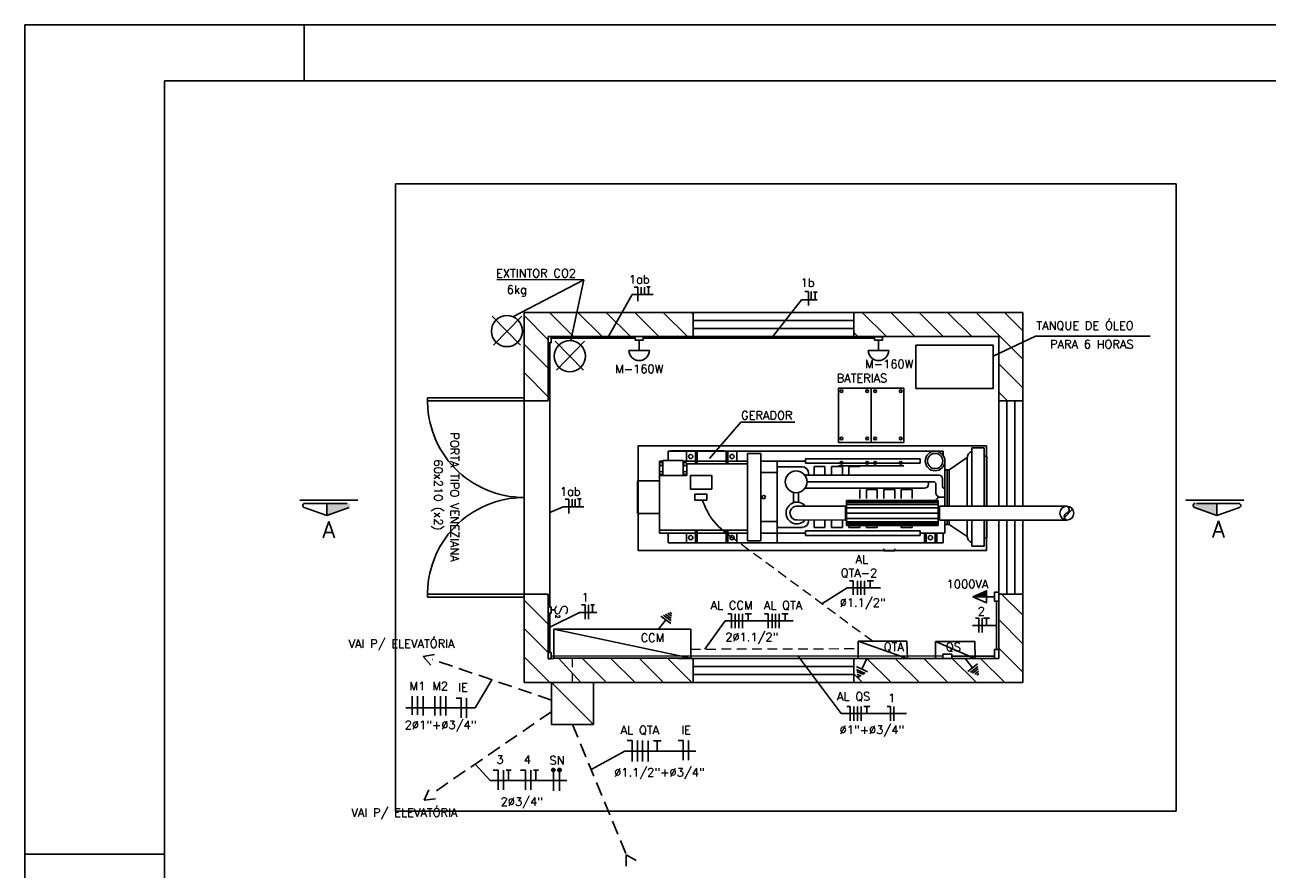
# Model space of a CAD drawing. Header units: millimetres. Extents: x 486.9 to 528.9, y 411.1 to 440.8.
# Tile 2 of 4: x 486.9 to 509.2, y 425.6 to 440.8. Entities that reach past the tile are written whole.
import ezdxf
from ezdxf.enums import TextEntityAlignment as Align

# ---------------------------------------------------------------- set-up
doc = ezdxf.new("R2010")
doc.units = ezdxf.units.MM
doc.linetypes.add('CONTINUO', pattern=[0])
doc.linetypes.add('HIDDEN', pattern=[0.375, 0.25, -0.125])
for name, color, linetype in [('004', 2, 'Continuous'), ('EGERA240C', 240, 'Continuous'), ('ELE-DUTO', 8, 'Continuous'), ('ELE_CIR', 2, 'HIDDEN'), ('ELE_TX_CIR', 2, 'Continuous'), ('EPTOS200C', 8, 'Continuous'), ('ETXT004', 4, 'Continuous'), ('LGROSSA', 5, 'Continuous'), ('LMEDIA', 4, 'Continuous'), ('PADRÃO', 4, 'Continuous')]:
    doc.layers.add(name, color=color, linetype=linetype)
doc.styles.add('ROMAND', font='ROMANS.SHX', dxfattribs={"oblique": 15, "height": 800})
doc.styles.add('ROMANS', font='romans')

msp = doc.modelspace()

# ---------------------------------------------------------------- hatches: boundary and pattern name
h = msp.add_hatch(color=7)
h.dxf.hatch_style = 1
h.paths.add_polyline_path([(492.345, 431.97), (492.345, 432.185), (492.734, 432.186, -0.841128), (492.746, 432.114)])
h = msp.add_hatch(color=7)
h.dxf.hatch_style = 1
h.paths.add_polyline_path([(508.284, 431.97), (508.284, 432.185), (507.895, 432.186, 0.841128), (507.883, 432.114)])
at = {"layer": 'EGERA240C', "linetype": 'Continuous'}
h = msp.add_hatch(dxfattribs=at)
h.set_pattern_fill('_U', scale=0.181534, angle=315.01, style=0, pattern_type=0)
h.set_pattern_definition([(44.99, (612.66135, 406.30141), (0.12834117, -0.12838598), [])])
h.paths.add_polyline_path([(505.596, 431.888, -0.711559), (505.596, 432.012, 0.580274), (505.616, 432.119), (505.596, 432.137, -0.414214), (505.72, 432.012, -0.414214)])
at = {"layer": 'ELE_CIR'}
h = msp.add_hatch(color=2, dxfattribs=at)
h.paths.add_polyline_path([(496.374, 427.411, 1), (496.433, 427.411, 1)])
h.paths.add_polyline_path([(496.543, 427.411, 1), (496.484, 427.411, 1)])
at = {"layer": 'EPTOS200C'}
msp.add_hatch(color=256, dxfattribs=at).paths.add_polyline_path([(504.16, 430.623), (504.16, 430.514), (503.916, 430.514)])

# ---------------------------------------------------------------- linework, layer by layer
at = {"color": 7}
for p, q in [((493.575, 426.674), (493.575, 437.909)), ((493.575, 437.909), (493.575, 426.674)), ((493.575, 437.909), (493.575, 426.674)), ((493.575, 437.909), (507.556, 437.909)), ((493.575, 426.674), (493.575, 437.909)), ((493.575, 437.909), (507.556, 437.909)), ((507.556, 437.909), (507.556, 426.674)), ((507.556, 426.674), (507.556, 437.909)), ((495.879, 434.02), (495.879, 435.604)), ((495.879, 435.604), (498.904, 435.604)), ((496.332, 435.604), (496.765, 435.172)), ((496.842, 435.604), (497.274, 435.172)), ((497.351, 435.604), (497.783, 435.172)), ((497.86, 435.604), (498.292, 435.172)), ((498.369, 435.604), (498.802, 435.172)), ((498.879, 435.604), (498.904, 435.579)), ((498.904, 435.604), (498.904, 435.172)), ((498.904, 435.604), (501.785, 435.604)), ((501.785, 435.604), (501.785, 435.172)), ((501.785, 435.604), (504.81, 435.604)), ((501.934, 435.604), (502.366, 435.172)), ((502.443, 435.604), (502.876, 435.172)), ((502.953, 435.604), (503.385, 435.172)), ((503.462, 435.604), (503.894, 435.172)), ((503.971, 435.604), (504.81, 434.766)), ((504.481, 435.604), (504.81, 435.275)), ((504.81, 434.02), (504.81, 435.604)), ((495.307, 435.541), (495.813, 435.017)), ((495.837, 435.541), (495.33, 435.017)), ((495.879, 435.548), (496.312, 435.116)), ((498.904, 435.46), (501.785, 435.46)), ((496.312, 434.02), (496.312, 435.172)), ((496.312, 435.172), (498.904, 435.172)), ((498.904, 435.316), (501.785, 435.316)), ((498.904, 435.172), (501.785, 435.172)), ((501.785, 435.244), (501.857, 435.172)), ((501.785, 435.172), (504.378, 435.172)), ((504.378, 434.02), (504.378, 435.172)), ((495.879, 435.039), (496.312, 434.607)), ((496.433, 435.093), (496.94, 434.569)), ((496.963, 435.093), (496.457, 434.569)), ((504.378, 434.688), (504.81, 434.256)), ((495.879, 434.529), (496.312, 434.097)), ((501.506, 434.252), (501.506, 433.275)), ((502.678, 434.252), (501.506, 434.252)), ((502.092, 434.252), (502.092, 433.275)), ((502.678, 434.252), (502.678, 433.275)), ((495.879, 434.02), (494.151, 434.02)), ((495.879, 434.077), (494.152, 434.077)), ((495.879, 430.563), (495.879, 434.02)), ((495.879, 434.02), (496.312, 434.02)), ((504.378, 434.179), (504.537, 434.02)), ((504.378, 432.137), (504.378, 434.02)), ((504.378, 434.02), (504.81, 434.02)), ((504.522, 432.137), (504.522, 434.02)), ((504.666, 432.137), (504.666, 434.02)), ((504.81, 432.137), (504.81, 434.02)), ((498.457, 433.121), (498.457, 432.953)), ((503.38, 433.121), (498.457, 433.121)), ((498.789, 433.121), (498.789, 432.945)), ((498.945, 433.121), (498.945, 432.894)), ((498.976, 433.121), (498.976, 432.894)), ((499.499, 433.121), (499.499, 432.894)), ((499.529, 433.121), (499.529, 432.894)), ((499.686, 433.121), (499.686, 432.945)), ((502.678, 433.275), (501.506, 433.275)), ((503.38, 433.121), (503.38, 433.05)), ((504.119, 433.179), (503.895, 433.179)), ((503.895, 433.179), (503.895, 432.137)), ((498.361, 432.945), (498.301, 432.945)), ((498.301, 432.945), (498.301, 431.655)), ((498.361, 432.953), (498.361, 432.683)), ((498.729, 432.953), (498.361, 432.953)), ((498.729, 432.953), (498.729, 432.683)), ((498.945, 432.945), (498.729, 432.945)), ((499.881, 432.894), (498.79, 432.894)), ((498.79, 432.894), (498.79, 432.683)), ((499.499, 432.945), (498.976, 432.945)), ((499.881, 432.945), (499.529, 432.945)), ((500.116, 433.082), (499.881, 433.082)), ((499.881, 433.082), (499.881, 431.518)), ((500.116, 433.082), (500.116, 431.518)), ((500.92, 432.945), (500.116, 432.945)), ((500.409, 431.479), (500.409, 432.945)), ((500.92, 432.986), (500.92, 432.904)), ((502.973, 432.986), (500.92, 432.986)), ((502.973, 432.904), (500.92, 432.904)), ((502.973, 432.986), (502.973, 432.904)), ((503.415, 432.945), (503.415, 432.137)), ((503.492, 432.788), (503.812, 433.008)), ((503.812, 433.008), (503.812, 432.137)), ((498.79, 432.683), (498.301, 432.683)), ((500.409, 432.74), (500.116, 432.74)), ((500.857, 432.842), (500.409, 432.842)), ((503.311, 432.691), (500.906, 432.691)), ((500.974, 432.725), (500.974, 432.691)), ((501.07, 432.847), (501.07, 432.691)), ((501.265, 432.847), (501.07, 432.847)), ((501.265, 432.847), (501.265, 432.691)), ((501.382, 432.847), (501.382, 432.691)), ((501.578, 432.847), (501.382, 432.847)), ((502.678, 432.859), (501.506, 432.859)), ((501.578, 432.847), (501.578, 432.691)), ((501.695, 432.847), (501.695, 432.691)), ((501.891, 432.847), (501.695, 432.847)), ((503.492, 432.788), (503.415, 432.788)), ((503.453, 432.788), (503.453, 432.137)), ((503.492, 432.788), (503.492, 432.137)), ((498.301, 432.593), (497.91, 432.593)), ((497.91, 432.593), (497.91, 432.007)), ((503.044, 432.456), (500.906, 432.456)), ((503.214, 432.573), (500.945, 432.573)), ((503.122, 432.534), (503.122, 432.573)), ((503.253, 432.534), (503.253, 432.378)), ((503.37, 432.632), (503.37, 432.495)), ((503.415, 432.456), (503.409, 432.456)), ((492.904, 432.246), (491.865, 432.246)), ((492.904, 432.246), (491.865, 432.246)), ((500.705, 432.383), (500.705, 432.216)), ((500.795, 432.383), (500.795, 432.216)), ((501.654, 431.789), (501.654, 432.236)), ((501.654, 432.236), (503.295, 432.236)), ((501.654, 432.223), (503.295, 432.223)), ((501.891, 432.432), (501.891, 432.275)), ((502.008, 432.432), (502.008, 432.275)), ((502.203, 432.432), (502.008, 432.432)), ((502.203, 432.432), (502.203, 432.275)), ((502.32, 432.432), (502.32, 432.275)), ((502.516, 432.432), (502.32, 432.432)), ((502.516, 432.432), (502.516, 432.275)), ((502.633, 432.432), (502.633, 432.275)), ((502.829, 432.432), (502.633, 432.432)), ((502.829, 432.432), (502.829, 432.275)), ((503.295, 431.789), (503.295, 432.236)), ((503.415, 432.3), (503.331, 432.3)), ((507.725, 432.246), (508.764, 432.246)), ((507.725, 432.246), (508.764, 432.246)), ((492.345, 431.97), (491.943, 432.113)), ((491.955, 432.185), (492.709, 432.185)), ((492.345, 431.97), (492.345, 432.185)), ((492.746, 432.114), (492.345, 431.97)), ((498.301, 432.007), (497.91, 432.007)), ((500.787, 432.137), (501.635, 432.137)), ((501.635, 431.888), (501.635, 432.137)), ((501.654, 432.2), (503.295, 432.2)), ((501.654, 432.168), (503.295, 432.168)), ((501.654, 432.109), (503.295, 432.109)), ((501.654, 432.011), (503.295, 432.011)), ((505.596, 432.137), (503.315, 432.137)), ((503.315, 431.888), (503.315, 432.137)), ((503.415, 432.143), (503.409, 432.143)), ((507.883, 432.114), (508.284, 431.97)), ((508.674, 432.185), (507.92, 432.185)), ((508.284, 431.97), (508.284, 432.185)), ((508.284, 431.97), (508.686, 432.113)), ((500.409, 431.86), (500.116, 431.86)), ((500.764, 431.889), (501.635, 431.888)), ((500.974, 431.875), (500.974, 431.889)), ((501.07, 431.753), (501.07, 431.889)), ((501.265, 431.753), (501.265, 431.889)), ((501.382, 431.753), (501.382, 431.889)), ((501.578, 431.753), (501.578, 431.888)), ((501.654, 431.916), (503.295, 431.916)), ((501.654, 431.857), (503.295, 431.857)), ((501.654, 431.825), (503.295, 431.825)), ((501.654, 431.802), (503.295, 431.802)), ((501.654, 431.789), (503.295, 431.789)), ((501.695, 431.753), (501.695, 431.789)), ((501.891, 431.753), (501.891, 431.789)), ((502.008, 431.753), (502.008, 431.789)), ((502.203, 431.753), (502.203, 431.789)), ((502.633, 431.753), (502.633, 431.789)), ((502.829, 431.753), (502.829, 431.789)), ((505.596, 431.888), (503.315, 431.888)), ((503.415, 431.888), (503.415, 431.655)), ((503.492, 431.811), (503.415, 431.811)), ((503.453, 431.888), (503.453, 431.811)), ((503.492, 431.888), (503.492, 431.811)), ((503.492, 431.811), (503.812, 431.592)), ((503.812, 431.888), (503.812, 431.592)), ((503.895, 431.888), (503.895, 431.42)), ((504.378, 431.721), (504.378, 431.888)), ((504.378, 430.563), (504.378, 431.888)), ((504.81, 431.721), (504.81, 431.888)), ((504.81, 430.563), (504.81, 431.888)), ((499.881, 431.706), (498.301, 431.706)), ((498.945, 431.655), (498.301, 431.655)), ((498.457, 431.655), (498.457, 431.479)), ((498.789, 431.479), (498.789, 431.655)), ((498.945, 431.479), (498.945, 431.706)), ((498.976, 431.479), (498.976, 431.706)), ((499.499, 431.655), (498.976, 431.655)), ((499.499, 431.479), (499.499, 431.706)), ((499.529, 431.479), (499.529, 431.706)), ((499.881, 431.655), (499.529, 431.655)), ((499.686, 431.479), (499.686, 431.655)), ((500.409, 431.655), (500.116, 431.655)), ((500.857, 431.757), (500.409, 431.757)), ((500.92, 431.655), (500.409, 431.655)), ((500.92, 431.614), (500.92, 431.696)), ((502.973, 431.696), (500.92, 431.696)), ((502.973, 431.614), (500.92, 431.614)), ((501.265, 431.753), (501.07, 431.753)), ((501.578, 431.753), (501.382, 431.753)), ((501.891, 431.753), (501.695, 431.753)), ((502.203, 431.753), (502.008, 431.753)), ((502.829, 431.753), (502.633, 431.753)), ((502.973, 431.614), (502.973, 431.696)), ((502.973, 431.655), (503.415, 431.655)), ((503.05, 431.479), (503.05, 431.655)), ((503.08, 431.479), (503.08, 431.655)), ((503.237, 431.479), (503.237, 431.655)), ((503.267, 431.479), (503.267, 431.655)), ((503.38, 431.479), (503.38, 431.655)), ((500.409, 431.479), (498.457, 431.479)), ((500.116, 431.518), (499.881, 431.518)), ((503.38, 431.479), (500.409, 431.479)), ((502.32, 431.337), (502.32, 431.374)), ((502.516, 431.337), (502.32, 431.337)), ((502.516, 431.337), (502.516, 431.374)), ((504.119, 431.42), (503.895, 431.42)), ((495.879, 430.563), (494.151, 430.563)), ((495.879, 430.505), (494.152, 430.505)), ((495.879, 430.563), (496.312, 430.563)), ((495.879, 428.978), (495.879, 430.563)), ((495.879, 430.455), (496.312, 430.023)), ((496.281, 430.563), (496.312, 430.533)), ((496.312, 429.41), (496.312, 430.563)), ((504.429, 430.563), (504.81, 430.182)), ((504.378, 430.105), (504.81, 429.673)), ((495.879, 429.946), (496.312, 429.514)), ((504.378, 429.596), (504.81, 429.164)), ((495.879, 429.437), (496.338, 428.978)), ((496.312, 429.41), (496.414, 429.41)), ((496.503, 429.411), (496.894, 428.978)), ((496.924, 429.41), (497.356, 428.978)), ((497.434, 429.41), (497.866, 428.978)), ((497.943, 429.41), (498.375, 428.978)), ((498.452, 429.41), (498.884, 428.978)), ((498.645, 429.41), (498.904, 429.41)), ((498.904, 428.978), (498.904, 429.41)), ((498.904, 429.41), (501.785, 429.41)), ((501.785, 428.978), (501.785, 429.41)), ((502.017, 429.41), (502.449, 428.978)), ((502.526, 429.41), (502.958, 428.978)), ((503.035, 429.41), (503.467, 428.978)), ((503.545, 429.41), (503.977, 428.978)), ((504.054, 429.41), (504.486, 428.978)), ((498.904, 429.266), (501.785, 429.266)), ((498.904, 429.122), (501.785, 429.122)), ((501.785, 429.133), (501.94, 428.978)), ((495.879, 428.978), (498.904, 428.978)), ((498.904, 428.978), (501.785, 428.978)), ((501.785, 428.978), (504.81, 428.978)), ((493.575, 426.674), (507.556, 426.674)), ((493.575, 426.674), (507.556, 426.674))]:
    msp.add_line(p, q, dxfattribs=at)
for points in [[(502.894, 435.019), (502.894, 434.245), (504.281, 434.245), (504.281, 435.019)], [(499.238, 432.44), (498.861, 432.44), (498.861, 432.686), (499.238, 432.686)], [(499.152, 432.246), (498.937, 432.246), (498.937, 432.353), (499.152, 432.353)]]:
    msp.add_lwpolyline(points, close=True, dxfattribs=at)
for points in [[(504.16, 432.137), (504.16, 433.214), (497.921, 433.214), (497.921, 431.345), (504.16, 431.345), (504.16, 431.888)], [(499.457, 433.125), (498.507, 433.125)]]:
    msp.add_lwpolyline(points, dxfattribs=at)
for centre, radius in [((495.572, 435.272), 0.279), ((496.698, 434.823), 0.279), ((501.562, 434.197), 0.0241), ((502.021, 434.197), 0.0241), ((502.164, 434.197), 0.0241), ((502.622, 434.197), 0.0241), ((501.562, 433.348), 0.0241), ((502.021, 433.348), 0.0241), ((502.164, 433.348), 0.0241), ((502.622, 433.348), 0.0241), ((503.239, 432.945), 0.176), ((498.331, 432.891), 0.0301), ((498.76, 432.891), 0.0301), ((498.863, 433.026), 0.0377), ((499.603, 433.026), 0.0377), ((501.562, 432.914), 0.0241), ((502.021, 432.914), 0.0241), ((502.164, 432.914), 0.0241), ((502.622, 432.914), 0.0241), ((503.239, 432.945), 0.137), ((498.331, 432.728), 0.0301), ((498.76, 432.728), 0.0301), ((500.75, 432.573), 0.195), ((500.17, 432.3), 0.0301), ((498.863, 431.574), 0.0377), ((499.603, 431.574), 0.0377), ((503.154, 431.574), 0.0377)]:
    msp.add_circle(centre, radius, dxfattribs=at)
for centre, radius, start, end in [((495.879, 434.02), 1.728, 178.0898, 270), ((503.937, 432.998), 0.125, 109.4415, 184.487), ((500.857, 432.725), 0.117, 0, 90), ((503.311, 432.632), 0.0586, 0, 90), ((503.044, 432.534), 0.0782, 270, 0), ((503.214, 432.534), 0.0391, 0, 90), ((503.409, 432.495), 0.0391, 180, 270), ((495.879, 430.563), 1.728, 90, 181.9102), ((503.331, 432.378), 0.0782, 180, 270), ((503.331, 432.222), 0.0782, 90, 169.5858), ((491.955, 432.148), 0.0369, 90.0465, 250.319), ((500.764, 432.014), 0.195, 38.9665, 320.2534), ((500.764, 432.014), 0.125, 79.733, 270), ((503.409, 432.104), 0.0391, 90, 124.6966), ((507.895, 432.149), 0.0369, 89.9535, 250.2261), ((508.674, 432.148), 0.0369, 289.681, 89.9535), ((500.857, 431.875), 0.117, 270, 0), ((503.937, 431.601), 0.125, 175.513, 250.5585)]:
    msp.add_arc(centre, radius, start, end, dxfattribs=at)
at = {"layer": '004', "color": 9}
for p, q in [((495.392, 436.194), (496.948, 436.191)), ((496.948, 436.191), (495.679, 435.529)), ((496.948, 436.191), (496.716, 435.102)), ((505.036, 435.179), (504.281, 434.82)), ((505.036, 435.179), (507.089, 435.179)), ((499.762, 433.64), (499.201, 432.99)), ((499.762, 433.64), (500.728, 433.64))]:
    msp.add_line(p, q, dxfattribs=at)
at = {"layer": '004'}
for p, q in [((497.915, 436.06), (497.852, 436.06)), ((497.915, 436.06), (497.915, 435.805)), ((497.974, 436.06), (497.974, 435.926)), ((498.033, 436.06), (498.033, 435.926)), ((497.815, 435.926), (497.37, 435.145)), ((498.187, 435.926), (497.815, 435.926)), ((500.846, 435.832), (500.307, 435.145)), ((501.129, 435.832), (500.846, 435.832)), ((500.97, 435.983), (500.97, 435.728)), ((501.019, 435.983), (501.019, 435.832)), ((496.679, 432.262), (496.615, 432.262)), ((496.679, 432.262), (496.679, 432.007)), ((496.738, 432.262), (496.738, 432.127)), ((496.796, 432.262), (496.796, 432.127)), ((496.579, 432.127), (496.337, 432.025)), ((496.951, 432.127), (496.579, 432.127)), ((501.661, 430.674), (501.212, 430.386)), ((501.661, 430.674), (502.261, 430.674)), ((501.771, 430.802), (501.708, 430.802)), ((501.771, 430.802), (501.771, 430.547)), ((501.846, 430.802), (501.846, 430.547)), ((501.909, 430.802), (501.909, 430.547)), ((501.976, 430.802), (501.976, 430.547)), ((502.023, 430.802), (502.133, 430.802)), ((502.078, 430.802), (502.078, 430.674)), ((496.873, 430.232), (496.337, 429.972)), ((497.181, 430.232), (496.873, 430.232)), ((496.972, 430.367), (496.909, 430.367)), ((496.972, 430.367), (496.972, 430.112)), ((497.031, 430.367), (497.031, 430.112)), ((498.521, 430.168), (498.454, 430.219)), ((498.526, 430.206), (498.49, 430.234)), ((498.417, 430.101), (498.288, 429.931)), ((498.504, 430.034), (498.329, 430.168)), ((498.51, 430.084), (498.376, 430.187)), ((498.515, 430.122), (498.411, 430.202)), ((499.48, 430.082), (499.118, 429.577)), ((499.59, 430.209), (499.59, 429.954)), ((499.661, 430.209), (499.661, 429.954)), ((499.724, 430.209), (499.724, 429.954)), ((499.791, 430.209), (499.791, 429.954)), ((499.838, 430.209), (499.948, 430.209)), ((499.893, 430.209), (499.893, 430.082)), ((500.248, 430.209), (500.248, 429.954)), ((500.319, 430.209), (500.319, 429.954)), ((500.382, 430.209), (500.382, 429.954)), ((500.448, 430.209), (500.448, 429.954)), ((500.496, 430.209), (500.606, 430.209)), ((500.551, 430.209), (500.551, 430.082)), ((504.34, 430.002), (503.908, 430.002)), ((504.023, 430.13), (504.023, 429.875)), ((504.081, 430.13), (504.081, 429.875)), ((504.105, 430.13), (504.214, 430.13)), ((504.16, 430.13), (504.16, 430.002)), ((501.555, 428.421), (500.787, 429.451)), ((501.928, 429.217), (502.017, 429.41)), ((503.91, 429.244), (503.777, 429.41)), ((501.828, 429.263), (502.027, 429.171)), ((501.832, 429.214), (501.986, 429.142)), ((501.836, 429.175), (501.955, 429.12)), ((501.84, 429.129), (501.917, 429.093)), ((503.824, 429.176), (503.996, 429.313)), ((503.871, 429.157), (504.003, 429.263)), ((503.907, 429.143), (504.009, 429.225)), ((503.95, 429.126), (504.016, 429.179)), ((503.985, 429.112), (504.022, 429.141)), ((501.843, 429.091), (501.885, 429.071)), ((501.72, 428.549), (501.657, 428.549)), ((501.72, 428.549), (501.72, 428.294)), ((501.784, 428.549), (501.784, 428.294)), ((501.847, 428.549), (501.847, 428.294)), ((501.913, 428.549), (501.913, 428.294)), ((501.961, 428.549), (502.07, 428.549)), ((502.016, 428.549), (502.016, 428.421)), ((502.44, 428.549), (502.377, 428.549)), ((502.44, 428.549), (502.44, 428.294)), ((502.499, 428.549), (502.499, 428.294)), ((501.555, 428.421), (502.727, 428.421))]:
    msp.add_line(p, q, dxfattribs=at)
for points in [[(500.97, 435.983), (500.907, 435.983)], [(500.698, 430.082), (499.48, 430.082), (499.48, 430.082)], [(499.59, 430.209), (499.527, 430.209)], [(500.248, 430.209), (500.184, 430.209)], [(504.023, 430.13), (503.959, 430.13)]]:
    msp.add_lwpolyline(points, dxfattribs=at)
at = {"layer": 'EGERA240C', "color": 7}
for p, q in [((504.119, 433.179), (504.119, 432.137)), ((504.164, 433.03), (504.164, 432.137)), ((504.119, 431.888), (504.119, 431.42)), ((504.164, 431.888), (504.164, 431.569)), ((504.164, 431.569), (504.119, 431.569))]:
    msp.add_line(p, q, dxfattribs=at)
at = {"layer": 'EGERA240C', "color": 1}
msp.add_line((504.164, 433.03), (504.119, 433.03), dxfattribs=at)
at = {"layer": 'EGERA240C', "color": 7}
msp.add_lwpolyline([(505.596, 432.137), (505.616, 432.119, -0.580274), (505.596, 432.012, 0.71156), (505.596, 431.888, -8.110244)], format="xyb", dxfattribs=at)
msp.add_circle((505.596, 432.012), 0.124, dxfattribs=at)
at = {"layer": 'ELE-DUTO'}
for p, q in [((496.363, 435.145), (497.866, 435.145)), ((498.013, 435.145), (502.151, 435.145)), ((494.072, 429.444), (494.273, 429.483)), ((494.206, 429.289), (494.072, 429.444)), ((494.09, 426.869), (494.171, 427.057)), ((494.293, 426.893), (494.09, 426.869)), ((497.708, 425.892), (497.886, 425.79)), ((497.709, 425.688), (497.708, 425.892))]:
    msp.add_line(p, q, dxfattribs=at)
at = {"layer": 'ELE-DUTO', "linetype": 'HIDDEN'}
msp.add_line((496.369, 428.664), (494.233, 429.392), dxfattribs=at)
for points in [[(496.369, 428.456), (494.208, 426.971)], [(496.744, 428.228), (497.708, 425.892)]]:
    msp.add_lwpolyline(points, dxfattribs=at)
at = {"layer": 'ELE_CIR', "linetype": 'Continuous'}
for p, q in [((498.074, 436.065), (498.139, 436.065)), ((498.107, 436.065), (498.107, 435.925)), ((501.061, 435.971), (501.125, 435.971)), ((501.093, 435.971), (501.093, 435.831)), ((496.838, 432.267), (496.902, 432.267)), ((496.87, 432.267), (496.87, 432.127)), ((497.072, 430.371), (497.137, 430.371)), ((497.104, 430.372), (497.104, 430.232)), ((494.85, 428.701), (494.849, 428.348)), ((497.912, 427.938), (497.911, 427.561)), ((498.001, 427.937), (497.998, 427.562)), ((498.102, 427.936), (498.1, 427.561)), ((498.263, 427.936), (498.263, 427.751)), ((498.823, 427.938), (498.822, 427.585)), ((495.511, 427.41), (495.51, 427.058)), ((495.558, 427.41), (495.645, 427.41)), ((495.602, 427.411), (495.602, 427.223)), ((496.001, 427.41), (495.999, 427.058)), ((496.048, 427.41), (496.135, 427.41)), ((496.091, 427.411), (496.091, 427.223)), ((496.403, 427.411), (496.403, 427.036)), ((496.513, 427.411), (496.513, 427.036))]:
    msp.add_line(p, q, dxfattribs=at)
at = {"layer": 'ELE_CIR', "linetype": 'CONTINUO', "lineweight": -3}
for p, q in [((493.764, 428.525), (495.005, 428.525)), ((495.271, 427.223), (495, 427.515)), ((495.271, 427.223), (496.647, 427.223))]:
    msp.add_line(p, q, dxfattribs=at)
at = {"layer": 'ELE_CIR', "linetype": 'Continuous', "lineweight": -3}
for p, q in [((497.077, 427.423), (497.684, 427.751)), ((497.684, 427.751), (498.951, 427.751))]:
    msp.add_line(p, q, dxfattribs=at)
at = {"layer": 'ELE_CIR', "linetype": 'CONTINUO', "lineweight": -3}
msp.add_lwpolyline([(495.005, 428.525), (495.301, 429.028)], dxfattribs=at)
at = {"layer": 'ELE_CIR', "linetype": 'Continuous'}
for points in [[(493.873, 428.733), (493.873, 428.401)], [(493.97, 428.733), (493.97, 428.401)], [(494.069, 428.733), (494.069, 428.401)], [(494.069, 428.719), (494.069, 428.388)], [(494.282, 428.732), (494.282, 428.401)], [(494.282, 428.719), (494.282, 428.388)], [(494.38, 428.732), (494.38, 428.401)], [(494.38, 428.719), (494.38, 428.388)], [(494.478, 428.732), (494.478, 428.401)], [(494.478, 428.719), (494.478, 428.388)], [(494.665, 428.701), (494.752, 428.701), (494.752, 428.348)], [(497.727, 427.938), (497.814, 427.938), (497.811, 427.563)], [(498.263, 427.936), (498.194, 427.936)], [(498.263, 427.936), (498.331, 427.936)], [(498.638, 427.938), (498.725, 427.938), (498.725, 427.585)], [(495.326, 427.411), (495.413, 427.411), (495.413, 427.058)], [(495.816, 427.411), (495.902, 427.411), (495.903, 427.058)]]:
    msp.add_lwpolyline(points, dxfattribs=at)
at = {"layer": 'ELE_CIR', "color": 2}
for centre in [(496.403, 427.411), (496.513, 427.411)]:
    msp.add_circle(centre, 0.0296, dxfattribs=at)
at = {"layer": 'EPTOS200C'}
for p, q in [((497.928, 435.112), (497.951, 435.112)), ((502.213, 435.111), (502.236, 435.111)), ((496.337, 430.332), (496.337, 435.063)), ((504.302, 430.514), (504.16, 430.514)), ((496.337, 429.514), (496.337, 430.222)), ((496.431, 430.277), (496.363, 430.277)), ((502.737, 429.41), (501.858, 429.717)), ((503.948, 429.41), (503.245, 429.713)), ((496.363, 429.455), (503.379, 429.448)), ((497.119, 428.228), (496.369, 428.978))]:
    msp.add_line(p, q, dxfattribs=at)
at = {"layer": 'EPTOS200C', "linetype": 'HIDDEN', "lineweight": 5, "ltscale": 0.7}
for p, q in [((498.862, 429.577), (501.859, 429.586)), ((498.862, 429.567), (498.862, 429.567)), ((496.744, 428.978), (496.745, 429.414))]:
    msp.add_line(p, q, dxfattribs=at)
at = {"layer": 'EPTOS200C'}
for points in [[(496.312, 435.172), (496.312, 435.063), (496.363, 435.063), (496.363, 435.172)], [(497.866, 435.112), (498.013, 435.112), (498.013, 435.172), (497.866, 435.172)], [(502.151, 435.111), (502.298, 435.111), (502.298, 435.171), (502.151, 435.171)], [(503.916, 430.514), (504.16, 430.623), (504.16, 430.406)], [(504.378, 430.434), (504.378, 430.594), (504.302, 430.594), (504.302, 430.434)], [(496.312, 430.332), (496.312, 430.222), (496.363, 430.222), (496.363, 430.332)], [(498.862, 429.414), (496.414, 429.414), (496.414, 429.931), (498.862, 429.931)], [(501.858, 429.717), (501.86, 429.41), (502.743, 429.41), (502.735, 429.717)], [(503.245, 429.713), (503.247, 429.41), (503.953, 429.41), (503.947, 429.713)], [(504.378, 429.41), (504.378, 429.571), (504.302, 429.571), (504.302, 429.41)], [(496.312, 429.514), (496.312, 429.405), (496.363, 429.405), (496.363, 429.514)], [(503.379, 429.41), (503.539, 429.41), (503.539, 429.486), (503.379, 429.486)]]:
    msp.add_lwpolyline(points, close=True, dxfattribs=at)
for points in [[(497.939, 435.112), (497.939, 434.925)], [(502.225, 435.111), (502.225, 434.924)], [(498.123, 434.925), (497.756, 434.925)], [(502.408, 434.924), (502.041, 434.924)], [(503.916, 430.514), (504.16, 430.514)], [(504.34, 430.434), (504.34, 429.571)], [(498.862, 429.414), (496.414, 429.931)], [(503.539, 429.452), (504.302, 429.452)], [(497.119, 428.228), (497.119, 428.978), (496.369, 428.978), (496.369, 428.228), (497.119, 428.228)]]:
    msp.add_lwpolyline(points, dxfattribs=at)
at = {"layer": 'EPTOS200C', "linetype": 'HIDDEN', "lineweight": 5, "ltscale": 0.7}
msp.add_lwpolyline([(502.118, 429.717), (499.603, 431.574)], dxfattribs=at)
at = {"layer": 'EPTOS200C'}
for centre in [(497.939, 434.927), (502.225, 434.926)]:
    msp.add_arc(centre, 0.183, 180.455, 359.545, dxfattribs=at)
msp.add_spline([(499.603, 431.574), (499.237, 431.914), (499.13, 432.105), (499.067, 432.246)], degree=3, dxfattribs=at)
at = {"layer": 'ETXT004', "color": 1}
msp.add_line((495.879, 434.02), (495.88, 434.02), dxfattribs=at)
at = {"layer": 'LGROSSA', "color": 7}
for p, q in [((504.378, 430.563), (504.81, 430.563)), ((504.378, 429.41), (504.378, 430.563)), ((504.81, 428.978), (504.81, 430.563)), ((501.785, 429.41), (504.378, 429.41))]:
    msp.add_line(p, q, dxfattribs=at)
at = {"layer": 'LMEDIA', "color": 7}
for p, q in [((504.522, 431.721), (504.522, 431.888)), ((504.522, 430.563), (504.522, 431.888)), ((504.666, 431.721), (504.666, 431.888)), ((504.666, 430.563), (504.666, 431.888))]:
    msp.add_line(p, q, dxfattribs=at)
at = {"layer": 'PADRÃO', "color": 2}
for p, q in [((486.939, 440.756), (486.939, 411.056)), ((486.939, 440.756), (528.939, 440.756)), ((486.939, 411.056), (486.939, 440.756)), ((491.939, 439.756), (491.939, 440.756)), ((491.939, 439.756), (491.939, 440.756)), ((486.939, 425.906), (489.439, 425.906)), ((486.939, 425.906), (489.439, 425.906))]:
    msp.add_line(p, q, dxfattribs=at)
at = {"layer": 'PADRÃO', "color": 1}
for q in [(489.439, 412.056), (527.939, 439.756)]:
    msp.add_line((489.439, 439.756), q, dxfattribs=at)

# ---------------------------------------------------------------- texts
at = {"color": 7, "style": 'ROMAND', "text_generation_flag": 2}
msp.add_text('A', height=0.295, dxfattribs=at).set_placement((492.497, 431.569))
at = {"color": 7, "style": 'ROMAND'}
msp.add_text('A', height=0.295, dxfattribs=at).set_placement((508.2, 431.578))
at = {"layer": '004', "color": 2, "style": 'ROMANS'}
for s, p in [('EXTINTOR CO2', (495.375, 436.233)), ('6kg', (495.568, 435.939))]:
    msp.add_text(s, height=0.15, dxfattribs=at).set_placement(p)
at = {"layer": '004', "style": 'ROMANS'}
for s, p in [('1ab', (497.755, 436.123)), ('1b', (500.831, 436.065)), ('TANQUE DE ÓLEO', (505.052, 435.296)), ('PARA 6 HORAS', (505.295, 434.961)), ('GERADOR', (499.764, 433.688)), ('1ab', (496.519, 432.324)), ('AL ', (501.814, 431.111)), ('QTA-2', (501.546, 430.867)), ('1', (496.908, 430.429)), ('%%C1.1/2"', (501.531, 430.335)), ('AL CCM', (499.218, 430.287)), ('AL QTA', (500.171, 430.287)), ('2', (504.001, 430.179)), ('VAI P/ ELEVATÓRIA', (492.736, 429.6)), ('CCM', (497.965, 429.705)), ('2%%C1.1/2"', (499.481, 429.718)), ('QTA', (502.318, 429.542)), ('QS', (503.431, 429.541)), ('AL QS', (501.481, 428.654)), ('1', (502.397, 428.628)), ('%%C1"+%%C3/4"', (501.528, 428.057)), ('VAI P/ ELEVATÓRIA', (492.787, 426.575))]:
    msp.add_text(s, height=0.15, dxfattribs=at).set_placement(p)
at = {"layer": '004', "color": 2, "style": 'ROMANS'}
msp.add_text('BATERIAS', height=0.15, dxfattribs=at).set_placement((502.382, 434.429), align=Align.MIDDLE_RIGHT)
at = {"layer": '004', "style": 'ROMANS'}
for s, p in [('PORTA TIPO VENEZIANA', (494.635, 432.297)), ('60x210 (x2)', (494.332, 432.337))]:
    msp.add_text(s, height=0.15, rotation=270, dxfattribs=at).set_placement(p, align=Align.MIDDLE)
msp.add_text('1000VA', height=0.15, dxfattribs=at).set_placement((503.446, 430.741), align=Align.MIDDLE_LEFT)
at = {"layer": '004', "char_height": 0.15, "attachment_point": 5, "style": 'ROMANS'}
for insert in [(497.94, 434.595), (502.416, 434.682)]:
    msp.add_mtext('M-160W', dxfattribs=dict(at, insert=insert))
at = {"layer": 'ELE_TX_CIR', "lineweight": -3, "style": 'ROMANS'}
for s, p in [('M1 ', (493.826, 428.841)), ('M2 ', (494.235, 428.84)), ('IE', (494.697, 428.815)), ('IE', (498.694, 428.051)), ('3', (495.383, 427.524)), ('4', (495.872, 427.524))]:
    msp.add_text(s, height=0.15, dxfattribs=at).set_placement(p)
at = {"layer": 'ELE_TX_CIR', "linetype": 'Continuous', "lineweight": -3, "style": 'ROMANS'}
for s, p in [('2%%C1"+%%C3/4" ', (493.741, 428.145)), ('AL QTA', (497.607, 428.051)), ('%%C1.1/2"+%%C3/4"', (497.492, 427.295)), ('2%%C3/4" ', (495.458, 426.771))]:
    msp.add_text(s, height=0.15, dxfattribs=at).set_placement(p)
at = {"layer": 'ELE_TX_CIR', "color": 2, "linetype": 'Continuous', "insert": (496.334, 427.584), "char_height": 0.15, "attachment_point": 4, "style": 'ROMANS'}
msp.add_mtext('SN', dxfattribs=at)
at = {"layer": 'EPTOS200C', "style": 'ROMANS'}
msp.add_text('S', height=0.222, rotation=89.953, dxfattribs=at).set_placement((496.541, 430.181), align=Align.MIDDLE_LEFT)
msp.add_text('2', height=0.075, rotation=270, dxfattribs=at).set_placement((496.442, 430.192))

doc.saveas('drawing.dxf')
